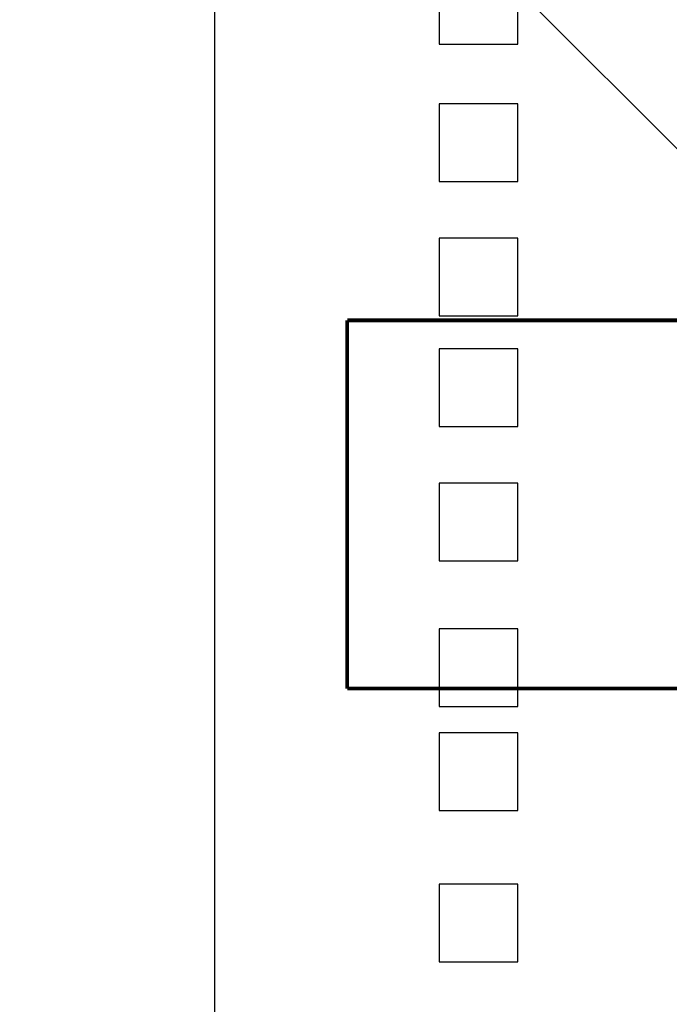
# Model space of a CAD drawing. Header units: millimetres. Extents: x -91 to 1961, y -1152 to 358.
# Tile 25 of 256: x 31 to 37, y 69 to 78. Entities that reach past the tile are written whole.
import ezdxf
from ezdxf import colors
from ezdxf.entities.mleader import LeaderData, LeaderLine
from ezdxf.math import Vec2, Vec3

# ---------------------------------------------------------------- set-up
doc = ezdxf.new("R2010")
doc.units = ezdxf.units.MM
doc.header["$MEASUREMENT"] = 0
doc.layers.get('0').update_dxf_attribs({"linetype": 'CONTINUOUS'})

msp = doc.modelspace()

# ---------------------------------------------------------------- linework, layer by layer
for points in [[(32.957, 83.9566), (76.5357, 83.9566), (76.5357, 37.797), (32.957, 37.797)], [(35.8396, 78.8582), (35.0887, 78.8582), (35.0887, 78.1201), (35.8396, 78.1201)], [(35.8396, 77.551), (35.0887, 77.551), (35.0887, 76.8129), (35.8396, 76.8129)], [(35.8396, 76.2767), (35.0887, 76.2767), (35.0887, 75.5387), (35.8396, 75.5387)], [(35.8396, 75.2222), (35.0887, 75.2222), (35.0887, 74.4841), (35.8396, 74.4841)], [(35.8396, 73.9479), (35.0887, 73.9479), (35.0887, 73.2099), (35.8396, 73.2099)], [(35.8396, 72.5638), (35.0887, 72.5638), (35.0887, 71.8258), (35.8396, 71.8258)], [(35.8396, 71.5752), (35.0887, 71.5752), (35.0887, 70.8371), (35.8396, 70.8371)], [(35.8396, 70.1361), (35.0887, 70.1361), (35.0887, 69.3981), (35.8396, 69.3981)]]:
    msp.add_lwpolyline(points, close=True)
at = {"color": 0, "const_width": 0.0349}
for points in [[(34.2159, 75.4944), (75.3728, 75.4944)], [(34.2159, 75.4944), (34.2159, 71.9944)], [(75.3728, 71.9944), (34.2159, 71.9944)]]:
    msp.add_lwpolyline(points, dxfattribs=at)
at = {"color": 135, "const_width": 0.0001}
for points in [[(35.9525, 73.7444), (35.9535, 73.7444)], [(35.953, 73.7449), (35.953, 73.7439)]]:
    msp.add_lwpolyline(points, dxfattribs=at)

# ---------------------------------------------------------------- leaders
ml = msp.add_multileader_mtext('Standard')
ml.set_content('{\\fArial|b0|i0|c238|p0;Wyłącznik różnicowoprądowy Acti9 iID-25-2-30-AC \\P25A 2-biegunowy 30mA typ AC}', color=256)
ml.set_leader_properties()
ml.build(insert=Vec2(0, 0))
ml.multileader.update_dxf_attribs({"dogleg_length": 2, "arrow_head_size": 1.5})
ctx = ml.context
ctx.base_point, ctx.char_height, ctx.arrow_head_size, ctx.landing_gap_size, ctx.plane_origin = Vec3(-20.5736, 91.4032), 1.5, 1.5, 0.4, Vec3(46.856, 77.7585)
ctx.text_align_type = 2
notes = []
notes.append((ctx, [(0, (1, 1, 0), (29.3986, 91.4032), (-1, 0), 2, [(0, [(46.856, 77.7585)], 256, [])])]))
ctx.mtext.insert, ctx.mtext.alignment, ctx.mtext.flow_direction = Vec3(26.9986, 92.3737), 3, 5
ml = msp.add_multileader_mtext('Standard')
ml.set_content('{\\fArial|b0|i0|c238|p0;Zasilacz 230VAC/48VDC MDR-60-48 \\PWyłącznik nadprądowy IC60N B20A}', color=256)
ml.set_leader_properties()
ml.build(insert=Vec2(0, 0))
ml.multileader.update_dxf_attribs({"dogleg_length": 2, "arrow_head_size": 1.5})
ctx = ml.context
ctx.base_point, ctx.char_height, ctx.arrow_head_size, ctx.landing_gap_size, ctx.plane_origin = Vec3(-8.6826, 85.6574), 1.5, 1.5, 0.4, Vec3(39.2185, 78.2654)
ctx.text_align_type = 2
notes.append((ctx, [(0, (1, 1, 0), (28.8046, 85.6574), (-1, 0), 2, [(1, [(41.2185, 78.2654), (37.4484, 77.0304)], 256, [])])]))
ctx.mtext.insert, ctx.mtext.alignment, ctx.mtext.flow_direction = Vec3(26.4046, 86.6279), 3, 5
for ctx, leaders in notes:
    for number, flags, end, landing, length, lines in leaders:
        leader = LeaderData()
        leader.index, (leader.has_last_leader_line, leader.has_dogleg_vector, leader.attachment_direction) = number, flags
        leader.last_leader_point, leader.dogleg_vector, leader.dogleg_length = Vec3(end), Vec3(landing), length
        for number, points, colour, breaks in lines:
            line = LeaderLine()
            line.index, line.vertices, line.color, line.breaks = number, Vec3.list(points), colors.encode_raw_color(colour), breaks
            leader.lines.append(line)
        ctx.leaders.append(leader)

doc.saveas('drawing.dxf')
